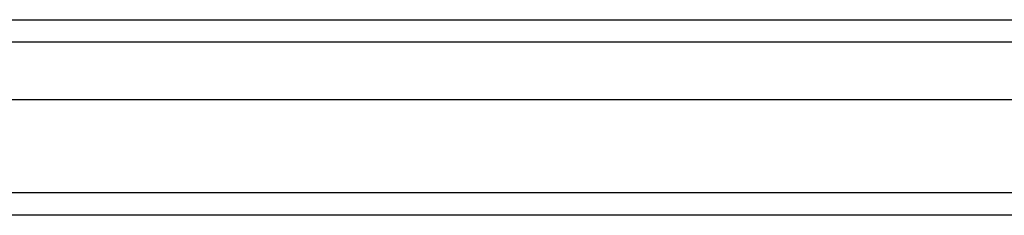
# Model space of a CAD drawing. Header units: inches. Extents: x 24 to 237, y 20 to 145.
# Tile 27 of 107: x 135.784 to 140.15, y 62.583 to 63.449. Entities that reach past the tile are written whole.
import ezdxf

# ---------------------------------------------------------------- set-up
doc = ezdxf.new("R2010")
doc.units = ezdxf.units.IN
doc.header["$MEASUREMENT"] = 0
doc.layers.add('Visible Edges(ANSI)', color=7, linetype='Continuous', lineweight=25)
doc.layers.add('Visible Tangent Edges(ANSI)', color=7, linetype='Continuous', lineweight=25)

msp = doc.modelspace()

# ---------------------------------------------------------------- linework, layer by layer
at = {"layer": 'Visible Edges(ANSI)'}
for p, q in [((109.4138, 63.4493), (143.6195, 63.4493)), ((143.808, 63.0949), (109.2253, 63.0949)), ((144.4177, 62.5831), (108.6157, 62.5831))]:
    msp.add_line(p, q, dxfattribs=at)
at = {"layer": 'Visible Tangent Edges(ANSI)'}
for p, q in [((143.7495, 63.3503), (109.2838, 63.3503)), ((144.4177, 62.6821), (108.6157, 62.6821))]:
    msp.add_line(p, q, dxfattribs=at)

doc.saveas('drawing.dxf')
